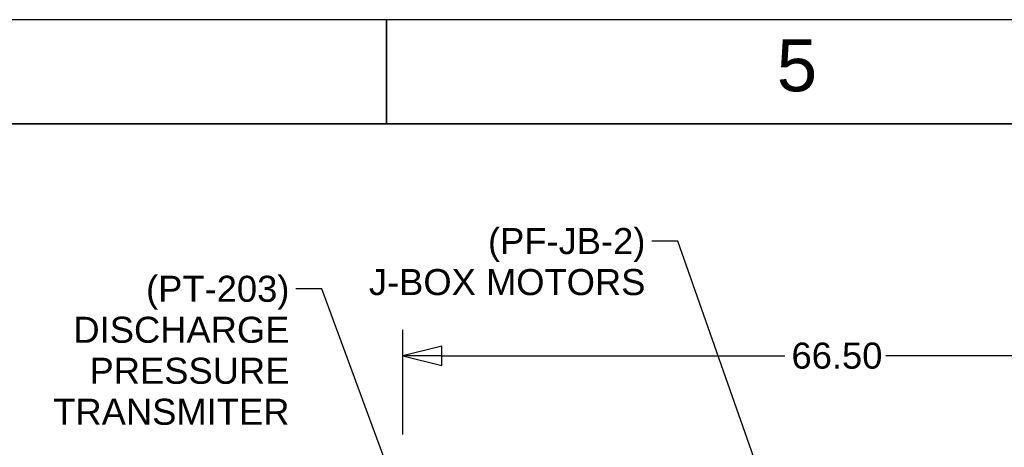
# Model space of a CAD drawing. Header units: inches. Extents: x 4 to 540, y 12 to 340.
# Tile 83 of 124: x 176 to 251, y 307 to 340. Entities that reach past the tile are written whole.
import ezdxf

# ---------------------------------------------------------------- set-up
doc = ezdxf.new("R2010")
doc.units = ezdxf.units.IN
doc.header["$LTSCALE"] = 16
doc.header["$MEASUREMENT"] = 0
doc.layers.get('0').update_dxf_attribs({"lineweight": 25})
doc.layers.get('DEFPOINTS').update_dxf_attribs({"lineweight": 25})
for name, color, linetype, lineweight in [('BORDER', 7, 'Continuous', 25), ('BORDER_TEXT', 7, 'Continuous', 25), ('DIMEN', 7, 'Continuous', 25)]:
    doc.layers.add(name, color=color, linetype=linetype, lineweight=lineweight)
doc.styles.get("Standard").update_dxf_attribs({"font": 'arial.ttf'})
doc.styles.add('Text Style153', font='arial.ttf')
doc.dimstyles.new('DEFAULT-ANSI', dxfattribs={"dimscale": 16, "dimtxt": 0.125, "dimasz": 0.1875, "dimexe": 0.125, "dimexo": 0.0625, "dimgap": 0.031496, "dimtad": 0, "dimtih": 1, "dimtoh": 1, "dimrnd": 1e-08, "dimzin": 4, "dimdsep": 46, "dimtxsty": 'Standard', "dimblk": 'Filled-1', "dimcen": 0.09, "dimdle": 0.393701, "dimclrd": 256, "dimclre": 256, "dimclrt": 256, "dimadec": 0, "dimazin": 1, "dimtfac": 1.504, "dimtofl": 0, "dimtmove": 0, "dimatfit": 3, "dimldrblk": 'Filled-1', "dimfxl": 1, "dimtolj": 1, "dimtzin": 4, "dimlwd": 25, "dimlwe": 25, "dimarcsym": 0})
doc.dimstyles.new('DEFAULT-ANSI$7', dxfattribs={"dimscale": 16, "dimtxt": 0.125, "dimasz": 0.125, "dimexe": 0.125, "dimexo": 0.0625, "dimgap": 0.031496, "dimtad": 0, "dimtih": 1, "dimtoh": 1, "dimrnd": 1e-08, "dimzin": 4, "dimdsep": 46, "dimtxsty": 'Standard', "dimblk": 'Filled-1', "dimcen": 0.09, "dimdle": 0.393701, "dimclrd": 256, "dimclre": 256, "dimclrt": 256, "dimadec": 0, "dimazin": 1, "dimtfac": 1.504, "dimtofl": 0, "dimtmove": 0, "dimatfit": 3, "dimldrblk": 'Filled-1', "dimfxl": 1, "dimtolj": 1, "dimtzin": 4, "dimlwd": 25, "dimlwe": 25, "dimarcsym": 0})

# ---------------------------------------------------------------- blocks, each defined once
blk = doc.blocks.new('Borders ProEnergy ANSI-D')
at = {"layer": 'BORDER', "lineweight": 35}
for p, q in [((12.75, 20.75), (12.75, 21.25)), ((0.75, 20.75), (33.25, 20.75))]:
    blk.add_line(p, q, dxfattribs=at)
at = {"layer": 'DEFPOINTS'}
blk.add_line((33.75, 21.25), (0.25, 21.25), dxfattribs=at)
at = {"layer": 'BORDER_TEXT', "style": 'Text Style153'}
blk.add_text('5', height=0.25, dxfattribs=at).set_placement((14.625, 20.90625))
blk = doc.blocks.new('Filled-1')
at = {"color": 0}
for p, q in [((0, 0), (-1, 0.25)), ((-1, 0.25), (-1, -0.25)), ((-1, 0), (0, 0)), ((-1, -0.25), (0, 0))]:
    blk.add_line(p, q, dxfattribs=at)
at = {"color": 0, "flags": 128}
blk.add_lwpolyline([(-1, -0.25), (0, 0), (-1, 0.25), (-1, -0.25)], dxfattribs=at)
at = {"color": 0}
blk.add_solid([(-1, -0.25), (0, 0), (-1, 0.25), (-1, -0.25)], dxfattribs=at)
blk = doc.blocks.new('*D25')
at = {"layer": 'DEFPOINTS', "color": 0, "linetype": 'Continuous'}
for p in [(271.762, 314.18), (205.262, 307.132), (271.762, 305.941)]:
    blk.add_point(p, dxfattribs=at)
at = {"layer": 'DIMEN', "linetype": 'Continuous', "lineweight": 25}
for p, q in [((205.262, 308.132), (205.262, 316.18)), ((271.762, 306.941), (271.762, 316.18)), ((208.262, 314.18), (234.631, 314.18)), ((268.762, 314.18), (242.392, 314.18))]:
    blk.add_line(p, q, dxfattribs=at)
at = {"layer": 'DIMEN', "linetype": 'Continuous', "lineweight": 25, "xscale": 3, "yscale": 3, "zscale": 3, "rotation": 180}
blk.add_blockref('Filled-1', (205.262, 314.18), dxfattribs=at)
at = {"layer": 'DIMEN', "linetype": 'Continuous', "lineweight": 25, "xscale": 3, "yscale": 3, "zscale": 3}
blk.add_blockref('Filled-1', (271.762, 314.18), dxfattribs=at)
at = {"layer": 'DIMEN', "linetype": 'Continuous', "lineweight": 25, "insert": (235.135, 315.201), "char_height": 2, "attachment_point": 1}
blk.add_mtext('\\A1;66.50', dxfattribs=at)

msp = doc.modelspace()

# ---------------------------------------------------------------- block references
at = {"xscale": 16, "yscale": 16, "zscale": 16}
msp.add_blockref('Borders ProEnergy ANSI-D', (0, 0), dxfattribs=at)

# ---------------------------------------------------------------- texts
at = {"layer": 'DIMEN', "char_height": 2, "attachment_point": 3, "line_spacing_factor": 0.944221}
for s, insert, width in [('{(PF-JB-2)\\PJ-BOX MOTORS}', (223.904, 323.998), 21.27134), ('{(PT-203)\\PDISCHARGE\\PPRESSURE\\PTRANSMITER}', (196.534, 320.334), 18.16616)]:
    msp.add_mtext(s, dxfattribs=dict(at, insert=insert, width=width))

# ---------------------------------------------------------------- dimensions: what is measured, and where the dimension line sits
at = {"layer": 'DIMEN', "linetype": 'Continuous', "lineweight": 25}
dim = msp.add_linear_dim(base=(271.762, 314.18), p1=(205.262, 307.132), p2=(271.762, 305.941), angle=180, dimstyle='DEFAULT-ANSI', override={"dimtih": 0, "dimtoh": 0, "dimdec": 2, "dimtp": 0, "dimtm": 0, "dimtdec": 2, "dimatfit": 1}, dxfattribs=at)
dim.commit()
dim.dimension.update_dxf_attribs({"geometry": '*D25', "text_midpoint": (238.512, 314.18), "dimtype": 160})

# ---------------------------------------------------------------- leaders
at = {"layer": 'DIMEN', "linetype": 'Continuous', "lineweight": 25, "annotation_type": 0, "has_hookline": 1, "hookline_direction": 1}
for points, text_width in [([(233.512, 302.788), (226.408, 322.998), (224.408, 322.998)], 21.045), ([(209.45, 291.004), (199.038, 319.334), (197.038, 319.334)], 18.06), ([(200.445, 283.325), (164.785, 307.385), (162.785, 307.385)], 24.307)]:
    msp.add_leader(points, dimstyle='DEFAULT-ANSI$7', override={"dimtad": 0}, dxfattribs=dict(at, text_width=text_width))

doc.saveas('drawing.dxf')
